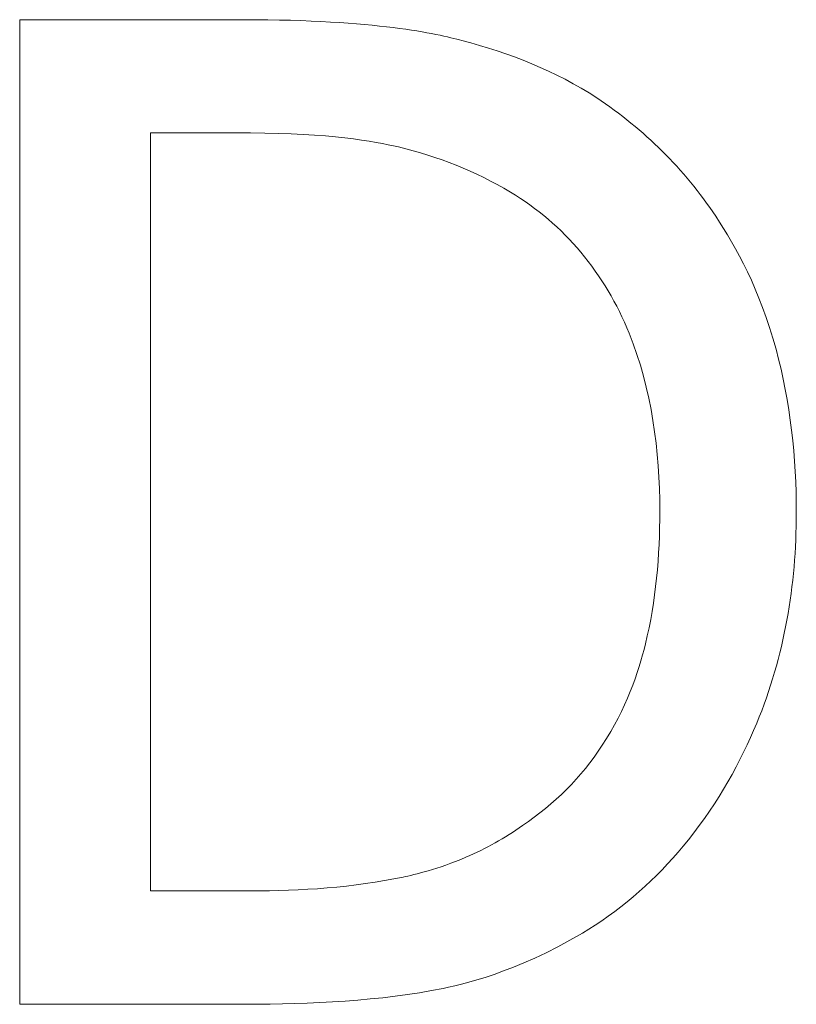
# Model space of a CAD drawing. Header units: millimetres. Extents: x 12 to 920, y 12 to 708.
# Tile 14 of 25: x 519.42 to 521, y 159.64 to 161.64. Entities that reach past the tile are written whole.
import ezdxf

# ---------------------------------------------------------------- set-up
doc = ezdxf.new("R2010")
doc.units = ezdxf.units.MM
doc.header["$LTSCALE"] = 3.333333
doc.layers.add('Visible (ANSI)', color=7, linetype='Continuous', lineweight=9)

msp = doc.modelspace()

# ---------------------------------------------------------------- linework, layer by layer
at = {"layer": 'Visible (ANSI)'}
for p, q in [((519.8751, 161.6443), (519.4197, 161.6443)), ((519.4197, 161.6443), (519.4197, 159.6443)), ((519.6855, 159.8745), (519.6855, 161.4142)), ((519.6855, 161.4142), (519.8881, 161.4142)), ((519.8881, 159.8745), (519.6855, 159.8745)), ((519.4197, 159.6443), (519.88, 159.6443))]:
    msp.add_line(p, q, dxfattribs=at)
for points, knots in [([(520.5915, 161.4855), (520.5085, 161.54), (520.4136, 161.577), (520.2668, 161.6155), (520.1443, 161.6443), (519.8751, 161.6443)], [-0.2333558, -0.2333558, -0.2333558, -0.2333558, -0.0807616, -0.0807616, 0, 0, 0, 0]), ([(520.9967, 160.6427), (520.9967, 160.7545), (520.985, 160.8672), (520.9223, 161.0963), (520.875, 161.1822), (520.7687, 161.3413), (520.6881, 161.4214), (520.5915, 161.4855)], [-0.07756466, -0.07756466, -0.07756466, -0.07756466, -0.05741545, -0.05741545, -0.03477006, -0.03477006, 0, 0, 0, 0]), ([(519.8881, 161.4142), (520.0478, 161.4142), (520.1394, 161.3974), (520.2693, 161.3669), (520.3452, 161.3363), (520.4165, 161.2942)], [-0.04004469, -0.04004469, -0.04004469, -0.04004469, -0.02482808, -0.02482808, 0, 0, 0, 0]), ([(520.4165, 161.2942), (520.4705, 161.2611), (520.5184, 161.2206), (520.6006, 161.1226), (520.6328, 161.0671), (520.7034, 160.894), (520.7195, 160.7684), (520.7195, 160.6459)], [-0.07499104, -0.07499104, -0.07499104, -0.07499104, -0.05602395, -0.05602395, -0.03673563, -0.03673563, 0, 0, 0, 0]), ([(520.7195, 160.6459), (520.7195, 160.5562), (520.7118, 160.4634), (520.6762, 160.3189), (520.6513, 160.2445), (520.5597, 160.1051), (520.5055, 160.051), (520.4408, 160.0074)], [-0.090499, -0.090499, -0.090499, -0.090499, -0.05002413, -0.05002413, -0.02342283, -0.02342283, 0, 0, 0, 0]), ([(520.5883, 159.8048), (520.6605, 159.8525), (520.7234, 159.9107), (520.8385, 160.0547), (520.8843, 160.138), (520.9726, 160.3513), (520.9967, 160.4954), (520.9967, 160.6427)], [-0.09146315, -0.09146315, -0.09146315, -0.09146315, -0.06925326, -0.06925326, -0.04420212, -0.04420212, 0, 0, 0, 0]), ([(520.4408, 160.0074), (520.4047, 159.982), (520.3664, 159.9606), (520.2689, 159.9186), (520.221, 159.9076), (520.0983, 159.8816), (519.9903, 159.8745), (519.8881, 159.8745)], [-0.04246413, -0.04246413, -0.04246413, -0.04246413, -0.03756138, -0.03756138, -0.03066451, -0.03066451, 0, 0, 0, 0]), ([(519.88, 159.6443), (520.0064, 159.6443), (520.1548, 159.6509), (520.3357, 159.6884), (520.4474, 159.7164), (520.5883, 159.8048)], [-0.1604805, -0.1604805, -0.1604805, -0.1604805, -0.049876, -0.049876, 0, 0, 0, 0])]:
    msp.add_open_spline(points, degree=3, knots=knots, dxfattribs=at)

doc.saveas('drawing.dxf')
